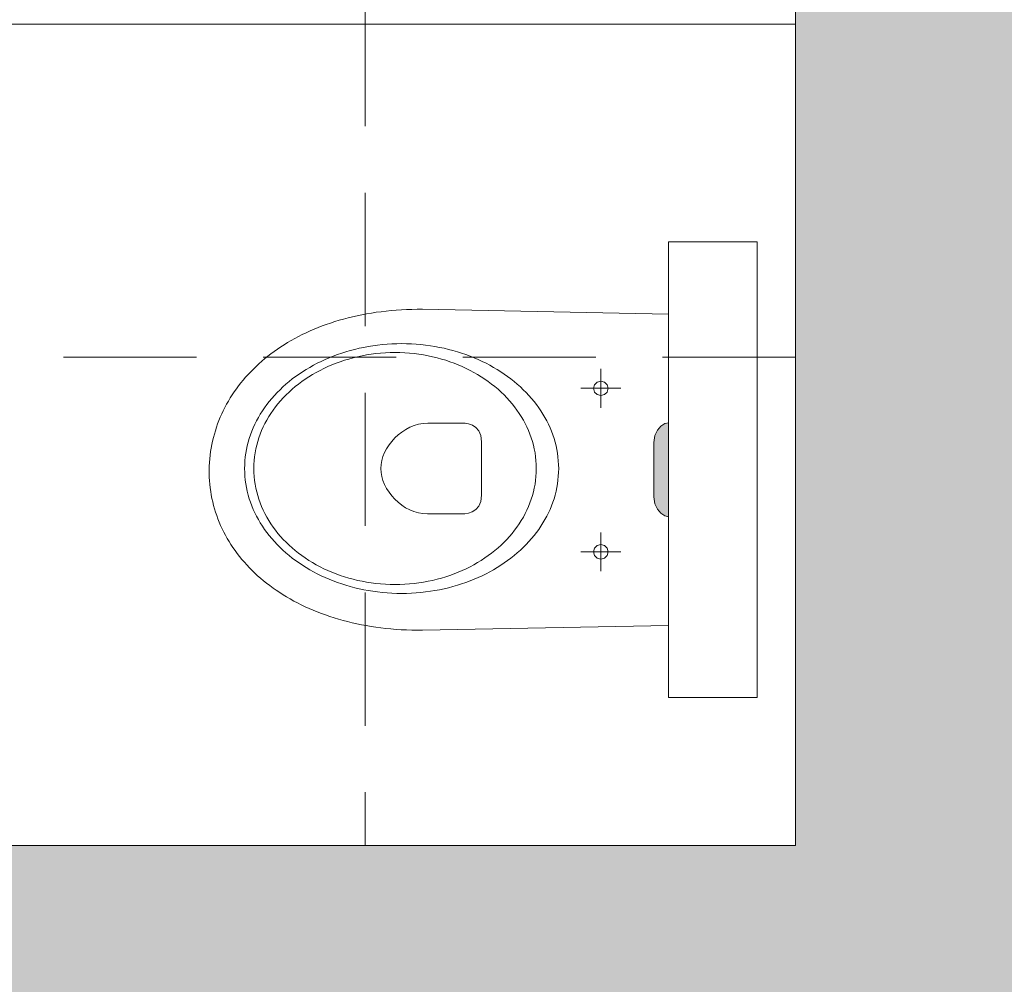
# Model space of a CAD drawing. Header units: millimetres. Extents: x -23540 to 53212, y -37964 to 41185.
# Tile 17 of 203: x -15002 to -14891, y -31805 to -31696. Entities that reach past the tile are written whole.
import ezdxf

# ---------------------------------------------------------------- set-up
doc = ezdxf.new("R2010")
doc.units = ezdxf.units.MM
doc.linetypes.add('DASHEDX2', pattern=[1.5, 1, -0.5])
doc.layers.get('0').update_dxf_attribs({"lineweight": 18})
doc.layers.add('PG_PRZERYWANE_ŚREDNIE', color=1, linetype='DASHEDX2', lineweight=18)
doc.layers.add('PG_ŚCIANY_DZIAŁOWE', color=3, linetype='Continuous', lineweight=18)

msp = doc.modelspace()

# ---------------------------------------------------------------- hatches: boundary and pattern name
at = {"lineweight": 18, "true_color": 0x636466, "transparency": 33554559}
h = msp.add_hatch(color=251, dxfattribs=at)
h.dxf.hatch_style = 1
h.paths.add_polyline_path([(-14930.76, -31749.92), (-14930.66, -31750.69), (-14930.37, -31751.31), (-14929.98, -31751.77), (-14929.54, -31752.06), (-14929.12, -31752.16), (-14929.12, -31741.57), (-14929.54, -31741.67), (-14929.98, -31741.95), (-14930.37, -31742.41), (-14930.66, -31743.03), (-14930.76, -31743.81)])
at = {"layer": 'PG_ŚCIANY_DZIAŁOWE', "true_color": 0x636466, "transparency": 33554610}
h = msp.add_hatch(color=251, dxfattribs=at)
h.dxf.hatch_style = 1
h.paths.add_polyline_path([(-14660.86, -31379.19), (-14697.79, -31379.19), (-14697.79, -31847.69), (-14871.79, -31847.69), (-14871.79, -31463.69), (-14871.79, -31355.69), (-14994.29, -31355.69), (-14994.29, -31374.19), (-14914.79, -31374.19), (-14914.79, -31584.69), (-15162.29, -31584.69), (-15162.29, -31374.19), (-15095.29, -31374.19), (-15095.29, -31355.69), (-15188.79, -31355.69), (-15188.79, -31374.19), (-15176.79, -31374.19), (-15176.79, -31603.19), (-14914.79, -31603.19), (-14914.79, -31789.19), (-15289.79, -31789.19), (-15289.79, -31374.19), (-15289.79, -31355.69), (-15339.79, -31355.69), (-15339.79, -31371.69), (-15308.29, -31371.69), (-15308.29, -31810.19), (-15108.79, -31810.19), (-15108.79, -31817.19), (-15099.79, -31817.19), (-15099.79, -31810.19), (-14910.79, -31810.19), (-14910.79, -31975.69), (-14924.29, -31975.69), (-14924.29, -32047.69), (-14849.24, -32047.69), (-14849.24, -31893.65), (-14660.86, -31893.65)])
h.paths.add_polyline_path([(-14697.79, -31239.19), (-14660.86, -31239.19), (-14660.86, -31204.69), (-14697.79, -31234.69)])

# ---------------------------------------------------------------- linework, layer by layer
at = {"color": 251, "lineweight": 20, "true_color": 0x636466}
for p, q in [((-14914.79, -31603.19), (-14914.79, -31789.19)), ((-14914.79, -31696.69), (-15043.79, -31696.69))]:
    msp.add_line(p, q, dxfattribs=at)
at = {"color": 251, "lineweight": 18, "true_color": 0x636466}
for p, q in [((-14929.12, -31721.2), (-14929.12, -31772.52)), ((-14929.12, -31721.2), (-14919.12, -31721.2)), ((-14919.12, -31721.2), (-14919.12, -31772.52)), ((-14929.12, -31772.52), (-14919.12, -31772.52))]:
    msp.add_line(p, q, dxfattribs=at)
at = {"color": 251, "lineweight": 13, "true_color": 0x636466}
for p, q in [((-14960.93, -31729), (-14961.49, -31729.07)), ((-14960.36, -31728.94), (-14960.93, -31729)), ((-14959.79, -31728.89), (-14960.36, -31728.94)), ((-14959.21, -31728.86), (-14959.79, -31728.89)), ((-14958.63, -31728.83), (-14959.21, -31728.86)), ((-14958.03, -31728.81), (-14958.63, -31728.83)), ((-14957.44, -31728.79), (-14958.03, -31728.81)), ((-14956.83, -31728.79), (-14957.44, -31728.79)), ((-14929.12, -31729.34), (-14956.83, -31728.79)), ((-14966.22, -31730.04), (-14966.72, -31730.19)), ((-14965.73, -31729.9), (-14966.22, -31730.04)), ((-14965.22, -31729.77), (-14965.73, -31729.9)), ((-14964.71, -31729.64), (-14965.22, -31729.77)), ((-14964.19, -31729.52), (-14964.71, -31729.64)), ((-14963.66, -31729.42), (-14964.19, -31729.52)), ((-14963.13, -31729.32), (-14963.66, -31729.42)), ((-14962.59, -31729.22), (-14963.13, -31729.32)), ((-14962.04, -31729.14), (-14962.59, -31729.22)), ((-14961.49, -31729.07), (-14962.04, -31729.14)), ((-14969.51, -31731.24), (-14969.95, -31731.44)), ((-14969.06, -31731.05), (-14969.51, -31731.24)), ((-14968.61, -31730.86), (-14969.06, -31731.05)), ((-14968.15, -31730.68), (-14968.61, -31730.86)), ((-14967.68, -31730.51), (-14968.15, -31730.68)), ((-14967.2, -31730.35), (-14967.68, -31730.51)), ((-14966.72, -31730.19), (-14967.2, -31730.35)), ((-14971.63, -31732.31), (-14972.03, -31732.55)), ((-14971.22, -31732.09), (-14971.63, -31732.31)), ((-14970.8, -31731.86), (-14971.22, -31732.09)), ((-14970.38, -31731.65), (-14970.8, -31731.86)), ((-14969.95, -31731.44), (-14970.38, -31731.65)), ((-14973.18, -31733.29), (-14973.55, -31733.55)), ((-14972.81, -31733.04), (-14973.18, -31733.29)), ((-14972.42, -31732.79), (-14972.81, -31733.04)), ((-14972.03, -31732.55), (-14972.42, -31732.79)), ((-14965.46, -31733.59), (-14964.97, -31733.44)), ((-14964.97, -31733.44), (-14964.47, -31733.31)), ((-14964.47, -31733.31), (-14963.97, -31733.19)), ((-14963.97, -31733.19), (-14963.46, -31733.09)), ((-14963.46, -31733.09), (-14962.94, -31732.99)), ((-14962.94, -31732.99), (-14962.42, -31732.91)), ((-14962.42, -31732.91), (-14961.89, -31732.84)), ((-14961.89, -31732.84), (-14961.36, -31732.78)), ((-14961.36, -31732.78), (-14960.82, -31732.73)), ((-14960.82, -31732.73), (-14960.28, -31732.7)), ((-14960.28, -31732.7), (-14959.74, -31732.68)), ((-14959.74, -31732.68), (-14959.19, -31732.67)), ((-14959.19, -31732.67), (-14959.19, -31732.67)), ((-14959.19, -31732.67), (-14958.64, -31732.68)), ((-14958.64, -31732.68), (-14958.09, -31732.7)), ((-14958.09, -31732.7), (-14957.55, -31732.73)), ((-14957.55, -31732.73), (-14957.01, -31732.78)), ((-14957.01, -31732.78), (-14956.48, -31732.84)), ((-14956.48, -31732.84), (-14955.95, -31732.91)), ((-14955.95, -31732.91), (-14955.43, -31732.99)), ((-14955.43, -31732.99), (-14954.92, -31733.09)), ((-14954.92, -31733.09), (-14954.41, -31733.19)), ((-14954.41, -31733.19), (-14953.9, -31733.31)), ((-14953.9, -31733.31), (-14953.41, -31733.44)), ((-14953.41, -31733.44), (-14952.91, -31733.59)), ((-14974.61, -31734.36), (-14974.94, -31734.65)), ((-14974.26, -31734.09), (-14974.61, -31734.36)), ((-14973.91, -31733.81), (-14974.26, -31734.09)), ((-14973.55, -31733.55), (-14973.91, -31733.81)), ((-14968.25, -31734.67), (-14967.81, -31734.46)), ((-14967.81, -31734.46), (-14967.35, -31734.26)), ((-14967.35, -31734.26), (-14966.89, -31734.08)), ((-14966.89, -31734.08), (-14966.42, -31733.9)), ((-14966.42, -31733.9), (-14965.94, -31733.74)), ((-14966.11, -31734.7), (-14965.63, -31734.54)), ((-14965.94, -31733.74), (-14965.46, -31733.59)), ((-14965.63, -31734.54), (-14965.14, -31734.4)), ((-14965.14, -31734.4), (-14964.65, -31734.26)), ((-14964.65, -31734.26), (-14964.15, -31734.14)), ((-14964.15, -31734.14), (-14963.64, -31734.04)), ((-14963.64, -31734.04), (-14963.13, -31733.94)), ((-14963.13, -31733.94), (-14962.61, -31733.86)), ((-14962.61, -31733.86), (-14962.08, -31733.79)), ((-14962.08, -31733.79), (-14961.55, -31733.74)), ((-14961.55, -31733.74), (-14961.01, -31733.71)), ((-14961.01, -31733.71), (-14960.47, -31733.68)), ((-14960.47, -31733.68), (-14959.92, -31733.67)), ((-14959.92, -31733.67), (-14959.92, -31733.67)), ((-14959.92, -31733.67), (-14959.38, -31733.68)), ((-14959.38, -31733.68), (-14958.84, -31733.71)), ((-14958.84, -31733.71), (-14958.3, -31733.74)), ((-14958.3, -31733.74), (-14957.77, -31733.79)), ((-14957.77, -31733.79), (-14957.24, -31733.86)), ((-14957.24, -31733.86), (-14956.72, -31733.94)), ((-14956.72, -31733.94), (-14956.21, -31734.04)), ((-14956.21, -31734.04), (-14955.7, -31734.14)), ((-14955.7, -31734.14), (-14955.2, -31734.26)), ((-14955.2, -31734.26), (-14954.71, -31734.4)), ((-14954.71, -31734.4), (-14954.22, -31734.54)), ((-14954.22, -31734.54), (-14953.74, -31734.7)), ((-14952.91, -31733.59), (-14952.43, -31733.74)), ((-14952.43, -31733.74), (-14951.95, -31733.9)), ((-14951.95, -31733.9), (-14951.48, -31734.08)), ((-14951.48, -31734.08), (-14951.02, -31734.26)), ((-14951.02, -31734.26), (-14950.57, -31734.46)), ((-14950.57, -31734.46), (-14950.12, -31734.67)), ((-14975.89, -31735.53), (-14976.19, -31735.83)), ((-14975.58, -31735.23), (-14975.89, -31735.53)), ((-14975.27, -31734.93), (-14975.58, -31735.23)), ((-14974.94, -31734.65), (-14975.27, -31734.93)), ((-14970.36, -31735.84), (-14969.95, -31735.59)), ((-14969.95, -31735.59), (-14969.54, -31735.34)), ((-14969.54, -31735.34), (-14969.12, -31735.11)), ((-14969.12, -31735.11), (-14968.69, -31734.88)), ((-14968.81, -31735.91), (-14968.38, -31735.68)), ((-14968.69, -31734.88), (-14968.25, -31734.67)), ((-14968.38, -31735.68), (-14967.95, -31735.46)), ((-14967.95, -31735.46), (-14967.5, -31735.26)), ((-14967.5, -31735.26), (-14967.05, -31735.06)), ((-14967.05, -31735.06), (-14966.58, -31734.88)), ((-14966.58, -31734.88), (-14966.11, -31734.7)), ((-14953.74, -31734.7), (-14953.27, -31734.88)), ((-14953.27, -31734.88), (-14952.8, -31735.06)), ((-14952.8, -31735.06), (-14952.35, -31735.26)), ((-14952.35, -31735.26), (-14951.9, -31735.46)), ((-14951.9, -31735.46), (-14951.46, -31735.68)), ((-14951.46, -31735.68), (-14951.04, -31735.91)), ((-14950.12, -31734.67), (-14949.68, -31734.88)), ((-14949.68, -31734.88), (-14949.25, -31735.11)), ((-14949.25, -31735.11), (-14948.83, -31735.34)), ((-14948.83, -31735.34), (-14948.42, -31735.59)), ((-14948.42, -31735.59), (-14948.02, -31735.84)), ((-14936.74, -31739.89), (-14936.74, -31735.52)), ((-14977.04, -31736.77), (-14977.31, -31737.1)), ((-14976.77, -31736.46), (-14977.04, -31736.77)), ((-14976.49, -31736.14), (-14976.77, -31736.46)), ((-14976.19, -31735.83), (-14976.49, -31736.14)), ((-14971.87, -31736.94), (-14971.51, -31736.65)), ((-14971.51, -31736.65), (-14971.13, -31736.37)), ((-14971.13, -31736.37), (-14970.75, -31736.1)), ((-14970.75, -31736.1), (-14970.36, -31735.84)), ((-14970.43, -31736.93), (-14970.04, -31736.66)), ((-14970.04, -31736.66), (-14969.64, -31736.4)), ((-14969.64, -31736.4), (-14969.23, -31736.15)), ((-14969.23, -31736.15), (-14968.81, -31735.91)), ((-14951.04, -31735.91), (-14950.62, -31736.15)), ((-14950.62, -31736.15), (-14950.21, -31736.4)), ((-14950.21, -31736.4), (-14949.81, -31736.66)), ((-14949.81, -31736.66), (-14949.42, -31736.93)), ((-14948.02, -31735.84), (-14947.62, -31736.1)), ((-14947.62, -31736.1), (-14947.24, -31736.37)), ((-14947.24, -31736.37), (-14946.87, -31736.65)), ((-14946.87, -31736.65), (-14946.5, -31736.94)), ((-14977.81, -31737.76), (-14978.05, -31738.1)), ((-14977.56, -31737.43), (-14977.81, -31737.76)), ((-14977.31, -31737.1), (-14977.56, -31737.43)), ((-14973.21, -31738.18), (-14972.89, -31737.86)), ((-14972.89, -31737.86), (-14972.56, -31737.54)), ((-14972.56, -31737.54), (-14972.22, -31737.24)), ((-14972.22, -31737.24), (-14971.87, -31736.94)), ((-14971.87, -31738.12), (-14971.52, -31737.81)), ((-14971.52, -31737.81), (-14971.17, -31737.51)), ((-14971.17, -31737.51), (-14970.8, -31737.22)), ((-14970.8, -31737.22), (-14970.43, -31736.93)), ((-14949.42, -31736.93), (-14949.05, -31737.22)), ((-14949.05, -31737.22), (-14948.68, -31737.51)), ((-14948.68, -31737.51), (-14948.32, -31737.81)), ((-14948.32, -31737.81), (-14947.98, -31738.12)), ((-14946.5, -31736.94), (-14946.15, -31737.24)), ((-14946.15, -31737.24), (-14945.81, -31737.54)), ((-14945.81, -31737.54), (-14945.48, -31737.86)), ((-14945.48, -31737.86), (-14945.16, -31738.18)), ((-14938.99, -31737.7), (-14934.49, -31737.7)), ((-14937.45, -31737.29), (-14937.56, -31737.7)), ((-14937.56, -31737.7), (-14937.45, -31738.12)), ((-14937.15, -31737), (-14937.45, -31737.29)), ((-14936.74, -31736.89), (-14937.15, -31737)), ((-14936.33, -31737), (-14936.74, -31736.89)), ((-14936.03, -31737.29), (-14936.33, -31737)), ((-14935.92, -31737.7), (-14936.03, -31737.29)), ((-14936.03, -31738.12), (-14935.92, -31737.7)), ((-14978.5, -31738.79), (-14978.71, -31739.14)), ((-14978.28, -31738.44), (-14978.5, -31738.79)), ((-14978.05, -31738.1), (-14978.28, -31738.44)), ((-14974.1, -31739.18), (-14973.82, -31738.84)), ((-14973.82, -31738.84), (-14973.52, -31738.5)), ((-14973.52, -31738.5), (-14973.21, -31738.18)), ((-14972.82, -31739.1), (-14972.52, -31738.76)), ((-14972.52, -31738.76), (-14972.2, -31738.44)), ((-14972.2, -31738.44), (-14971.87, -31738.12)), ((-14947.98, -31738.12), (-14947.65, -31738.44)), ((-14947.65, -31738.44), (-14947.33, -31738.76)), ((-14947.33, -31738.76), (-14947.03, -31739.1)), ((-14945.16, -31738.18), (-14944.85, -31738.5)), ((-14944.85, -31738.5), (-14944.56, -31738.84)), ((-14944.56, -31738.84), (-14944.27, -31739.18)), ((-14937.45, -31738.12), (-14937.15, -31738.41)), ((-14937.15, -31738.41), (-14936.74, -31738.52)), ((-14936.74, -31738.52), (-14936.33, -31738.41)), ((-14936.33, -31738.41), (-14936.03, -31738.12)), ((-14979.1, -31739.85), (-14979.28, -31740.22)), ((-14978.91, -31739.49), (-14979.1, -31739.85)), ((-14978.71, -31739.14), (-14978.91, -31739.49)), ((-14974.88, -31740.24), (-14974.63, -31739.88)), ((-14974.63, -31739.88), (-14974.37, -31739.53)), ((-14974.37, -31739.53), (-14974.1, -31739.18)), ((-14973.66, -31740.15), (-14973.4, -31739.79)), ((-14973.4, -31739.79), (-14973.12, -31739.44)), ((-14973.12, -31739.44), (-14972.82, -31739.1)), ((-14947.03, -31739.1), (-14946.73, -31739.44)), ((-14946.73, -31739.44), (-14946.45, -31739.79)), ((-14946.45, -31739.79), (-14946.19, -31740.15)), ((-14944.27, -31739.18), (-14944, -31739.53)), ((-14944, -31739.53), (-14943.74, -31739.88)), ((-14943.74, -31739.88), (-14943.5, -31740.24)), ((-14979.62, -31740.95), (-14979.77, -31741.33)), ((-14979.46, -31740.58), (-14979.62, -31740.95)), ((-14979.28, -31740.22), (-14979.46, -31740.58)), ((-14975.54, -31741.36), (-14975.33, -31740.98)), ((-14975.33, -31740.98), (-14975.11, -31740.61)), ((-14975.11, -31740.61), (-14974.88, -31740.24)), ((-14974.38, -31741.27), (-14974.15, -31740.89)), ((-14974.15, -31740.89), (-14973.91, -31740.52)), ((-14973.91, -31740.52), (-14973.66, -31740.15)), ((-14946.19, -31740.15), (-14945.93, -31740.52)), ((-14945.93, -31740.52), (-14945.7, -31740.89)), ((-14945.7, -31740.89), (-14945.47, -31741.27)), ((-14943.5, -31740.24), (-14943.26, -31740.61)), ((-14943.26, -31740.61), (-14943.04, -31740.98)), ((-14943.04, -31740.98), (-14942.84, -31741.36)), ((-14980.05, -31742.08), (-14980.17, -31742.47)), ((-14979.92, -31741.7), (-14980.05, -31742.08)), ((-14979.77, -31741.33), (-14979.92, -31741.7)), ((-14976.07, -31742.53), (-14975.91, -31742.14)), ((-14975.91, -31742.14), (-14975.73, -31741.75)), ((-14975.73, -31741.75), (-14975.54, -31741.36)), ((-14974.96, -31742.45), (-14974.78, -31742.05)), ((-14974.78, -31742.05), (-14974.59, -31741.66)), ((-14974.59, -31741.66), (-14974.38, -31741.27)), ((-14959.16, -31742.62), (-14958.72, -31742.33)), ((-14958.72, -31742.33), (-14958.26, -31742.09)), ((-14958.26, -31742.09), (-14957.78, -31741.89)), ((-14957.78, -31741.89), (-14957.28, -31741.75)), ((-14957.28, -31741.75), (-14956.76, -31741.66)), ((-14956.76, -31741.66), (-14956.24, -31741.63)), ((-14956.24, -31741.63), (-14952.4, -31741.63)), ((-14952.4, -31741.63), (-14952.04, -31741.64)), ((-14952.04, -31741.64), (-14951.64, -31741.71)), ((-14951.64, -31741.71), (-14951.22, -31741.86)), ((-14951.22, -31741.86), (-14950.83, -31742.12)), ((-14950.83, -31742.12), (-14950.5, -31742.5)), ((-14945.47, -31741.27), (-14945.26, -31741.66)), ((-14945.26, -31741.66), (-14945.07, -31742.05)), ((-14945.07, -31742.05), (-14944.89, -31742.45)), ((-14942.84, -31741.36), (-14942.64, -31741.75)), ((-14942.64, -31741.75), (-14942.46, -31742.14)), ((-14942.46, -31742.14), (-14942.3, -31742.53)), ((-14930.37, -31742.41), (-14929.98, -31741.95)), ((-14929.98, -31741.95), (-14929.54, -31741.67)), ((-14929.54, -31741.67), (-14929.12, -31741.57)), ((-14980.39, -31743.24), (-14980.49, -31743.64)), ((-14980.29, -31742.85), (-14980.39, -31743.24)), ((-14980.17, -31742.47), (-14980.29, -31742.85)), ((-14976.48, -31743.75), (-14976.36, -31743.34)), ((-14976.36, -31743.34), (-14976.22, -31742.94)), ((-14976.22, -31742.94), (-14976.07, -31742.53)), ((-14975.4, -31743.69), (-14975.27, -31743.27)), ((-14975.27, -31743.27), (-14975.12, -31742.86)), ((-14975.12, -31742.86), (-14974.96, -31742.45)), ((-14960.3, -31743.67), (-14959.95, -31743.29)), ((-14959.95, -31743.29), (-14959.57, -31742.94)), ((-14959.57, -31742.94), (-14959.16, -31742.62)), ((-14950.5, -31742.5), (-14950.28, -31743.03)), ((-14950.28, -31743.03), (-14950.2, -31743.74)), ((-14944.89, -31742.45), (-14944.73, -31742.86)), ((-14944.73, -31742.86), (-14944.58, -31743.27)), ((-14944.58, -31743.27), (-14944.45, -31743.69)), ((-14942.3, -31742.53), (-14942.15, -31742.94)), ((-14942.15, -31742.94), (-14942.01, -31743.34)), ((-14942.01, -31743.34), (-14941.89, -31743.75)), ((-14930.76, -31743.81), (-14930.66, -31743.03)), ((-14930.66, -31743.03), (-14930.37, -31742.41)), ((-14980.64, -31744.43), (-14980.71, -31744.83)), ((-14980.57, -31744.03), (-14980.64, -31744.43)), ((-14980.49, -31743.64), (-14980.57, -31744.03)), ((-14976.67, -31744.58), (-14976.58, -31744.17)), ((-14976.58, -31744.17), (-14976.48, -31743.75)), ((-14975.69, -31744.97), (-14975.61, -31744.53)), ((-14975.61, -31744.53), (-14975.52, -31744.11)), ((-14975.52, -31744.11), (-14975.4, -31743.69)), ((-14961.11, -31744.93), (-14960.88, -31744.5)), ((-14960.88, -31744.5), (-14960.61, -31744.07)), ((-14960.61, -31744.07), (-14960.3, -31743.67)), ((-14950.2, -31743.74), (-14950.2, -31743.73)), ((-14950.2, -31743.74), (-14950.2, -31746.97)), ((-14944.45, -31743.69), (-14944.33, -31744.11)), ((-14944.33, -31744.11), (-14944.24, -31744.53)), ((-14944.24, -31744.53), (-14944.15, -31744.97)), ((-14941.89, -31743.75), (-14941.79, -31744.17)), ((-14941.79, -31744.17), (-14941.7, -31744.58)), ((-14930.76, -31743.81), (-14930.76, -31749.92)), ((-14980.8, -31745.64), (-14980.83, -31746.05)), ((-14980.76, -31745.23), (-14980.8, -31745.64)), ((-14980.71, -31744.83), (-14980.76, -31745.23)), ((-14976.85, -31745.86), (-14976.81, -31745.43)), ((-14976.81, -31745.43), (-14976.75, -31745.01)), ((-14976.75, -31745.01), (-14976.67, -31744.58)), ((-14975.8, -31745.84), (-14975.76, -31745.4)), ((-14975.76, -31745.4), (-14975.69, -31744.97)), ((-14961.42, -31745.83), (-14961.29, -31745.38)), ((-14961.29, -31745.38), (-14961.11, -31744.93)), ((-14944.15, -31744.97), (-14944.09, -31745.4)), ((-14944.09, -31745.4), (-14944.05, -31745.84)), ((-14941.7, -31744.58), (-14941.63, -31745.01)), ((-14941.63, -31745.01), (-14941.57, -31745.43)), ((-14941.57, -31745.43), (-14941.53, -31745.86)), ((-14980.86, -31746.46), (-14980.87, -31746.87)), ((-14980.83, -31746.05), (-14980.86, -31746.46)), ((-14976.88, -31746.73), (-14976.87, -31746.3)), ((-14976.87, -31747.17), (-14976.88, -31746.73)), ((-14976.88, -31746.73), (-14976.88, -31746.73)), ((-14976.87, -31746.3), (-14976.85, -31745.86)), ((-14975.84, -31746.73), (-14975.83, -31746.29)), ((-14975.83, -31747.18), (-14975.84, -31746.73)), ((-14975.84, -31746.73), (-14975.84, -31746.73)), ((-14975.83, -31746.29), (-14975.8, -31745.84)), ((-14961.54, -31746.74), (-14961.51, -31746.29)), ((-14961.51, -31747.19), (-14961.54, -31746.74)), ((-14961.51, -31746.29), (-14961.42, -31745.83)), ((-14944.05, -31745.84), (-14944.02, -31746.29)), ((-14944.02, -31746.29), (-14944.01, -31746.73)), ((-14944.01, -31746.73), (-14944.02, -31747.18)), ((-14944.01, -31746.73), (-14944.01, -31746.73)), ((-14941.53, -31745.86), (-14941.5, -31746.3)), ((-14941.5, -31746.3), (-14941.49, -31746.73)), ((-14941.49, -31746.73), (-14941.5, -31747.17)), ((-14980.87, -31746.87), (-14980.87, -31747.28)), ((-14980.87, -31747.28), (-14980.86, -31747.69)), ((-14980.86, -31747.69), (-14980.83, -31748.1)), ((-14976.85, -31747.6), (-14976.87, -31747.17)), ((-14976.81, -31748.03), (-14976.85, -31747.6)), ((-14975.8, -31747.63), (-14975.83, -31747.18)), ((-14975.76, -31748.07), (-14975.8, -31747.63)), ((-14961.43, -31747.64), (-14961.51, -31747.19)), ((-14961.29, -31748.09), (-14961.43, -31747.64)), ((-14950.2, -31746.97), (-14950.2, -31749.72)), ((-14944.05, -31747.63), (-14944.09, -31748.07)), ((-14944.02, -31747.18), (-14944.05, -31747.63)), ((-14941.53, -31747.6), (-14941.57, -31748.03)), ((-14941.5, -31747.17), (-14941.53, -31747.6)), ((-14980.83, -31748.1), (-14980.8, -31748.5)), ((-14980.8, -31748.5), (-14980.76, -31748.91)), ((-14980.76, -31748.91), (-14980.7, -31749.31)), ((-14976.75, -31748.46), (-14976.81, -31748.03)), ((-14976.67, -31748.88), (-14976.75, -31748.46)), ((-14976.58, -31749.3), (-14976.67, -31748.88)), ((-14975.69, -31748.5), (-14975.76, -31748.07)), ((-14975.61, -31748.93), (-14975.69, -31748.5)), ((-14975.52, -31749.36), (-14975.61, -31748.93)), ((-14961.11, -31748.54), (-14961.29, -31748.09)), ((-14960.88, -31748.97), (-14961.11, -31748.54)), ((-14960.61, -31749.4), (-14960.88, -31748.97)), ((-14944.24, -31748.93), (-14944.33, -31749.36)), ((-14944.15, -31748.5), (-14944.24, -31748.93)), ((-14944.09, -31748.07), (-14944.15, -31748.5)), ((-14941.7, -31748.88), (-14941.79, -31749.3)), ((-14941.63, -31748.46), (-14941.7, -31748.88)), ((-14941.57, -31748.03), (-14941.63, -31748.46)), ((-14980.7, -31749.31), (-14980.64, -31749.7)), ((-14980.64, -31749.7), (-14980.56, -31750.1)), ((-14980.56, -31750.1), (-14980.47, -31750.49)), ((-14976.48, -31749.72), (-14976.58, -31749.3)), ((-14976.36, -31750.13), (-14976.48, -31749.72)), ((-14975.4, -31749.78), (-14975.52, -31749.36)), ((-14975.27, -31750.2), (-14975.4, -31749.78)), ((-14960.3, -31749.8), (-14960.61, -31749.4)), ((-14959.96, -31750.18), (-14960.3, -31749.8)), ((-14950.2, -31749.72), (-14950.28, -31750.43)), ((-14944.45, -31749.78), (-14944.58, -31750.2)), ((-14944.33, -31749.36), (-14944.45, -31749.78)), ((-14941.89, -31749.72), (-14942.01, -31750.13)), ((-14941.79, -31749.3), (-14941.89, -31749.72)), ((-14930.76, -31749.92), (-14930.66, -31750.69)), ((-14980.47, -31750.49), (-14980.38, -31750.88)), ((-14980.38, -31750.88), (-14980.27, -31751.27)), ((-14976.22, -31750.53), (-14976.36, -31750.13)), ((-14976.07, -31750.93), (-14976.22, -31750.53)), ((-14975.91, -31751.33), (-14976.07, -31750.93)), ((-14975.12, -31750.61), (-14975.27, -31750.2)), ((-14974.96, -31751.02), (-14975.12, -31750.61)), ((-14974.78, -31751.42), (-14974.96, -31751.02)), ((-14959.58, -31750.53), (-14959.96, -31750.18)), ((-14959.17, -31750.85), (-14959.58, -31750.53)), ((-14958.74, -31751.14), (-14959.17, -31750.85)), ((-14958.28, -31751.38), (-14958.74, -31751.14)), ((-14950.5, -31750.96), (-14950.83, -31751.34)), ((-14950.28, -31750.43), (-14950.5, -31750.96)), ((-14944.89, -31751.02), (-14945.07, -31751.42)), ((-14944.73, -31750.61), (-14944.89, -31751.02)), ((-14944.58, -31750.2), (-14944.73, -31750.61)), ((-14942.3, -31750.93), (-14942.46, -31751.33)), ((-14942.15, -31750.53), (-14942.3, -31750.93)), ((-14942.01, -31750.13), (-14942.15, -31750.53)), ((-14930.66, -31750.69), (-14930.37, -31751.31)), ((-14980.27, -31751.27), (-14980.15, -31751.65)), ((-14980.15, -31751.65), (-14980.02, -31752.03)), ((-14980.02, -31752.03), (-14979.89, -31752.41)), ((-14975.73, -31751.72), (-14975.91, -31751.33)), ((-14975.54, -31752.1), (-14975.73, -31751.72)), ((-14975.33, -31752.48), (-14975.54, -31752.1)), ((-14974.59, -31751.81), (-14974.78, -31751.42)), ((-14974.38, -31752.2), (-14974.59, -31751.81)), ((-14974.15, -31752.58), (-14974.38, -31752.2)), ((-14957.8, -31751.58), (-14958.28, -31751.38)), ((-14957.3, -31751.72), (-14957.8, -31751.58)), ((-14956.79, -31751.81), (-14957.3, -31751.72)), ((-14956.27, -31751.85), (-14956.79, -31751.81)), ((-14952.42, -31751.83), (-14956.27, -31751.85)), ((-14952.06, -31751.82), (-14952.42, -31751.83)), ((-14951.65, -31751.75), (-14952.06, -31751.82)), ((-14951.23, -31751.6), (-14951.65, -31751.75)), ((-14950.83, -31751.34), (-14951.23, -31751.6)), ((-14945.47, -31752.2), (-14945.7, -31752.58)), ((-14945.26, -31751.81), (-14945.47, -31752.2)), ((-14945.07, -31751.42), (-14945.26, -31751.81)), ((-14942.84, -31752.1), (-14943.04, -31752.48)), ((-14942.64, -31751.72), (-14942.84, -31752.1)), ((-14942.46, -31751.33), (-14942.64, -31751.72)), ((-14930.37, -31751.31), (-14929.98, -31751.77)), ((-14929.98, -31751.77), (-14929.54, -31752.06)), ((-14929.54, -31752.06), (-14929.12, -31752.16)), ((-14979.89, -31752.41), (-14979.74, -31752.78)), ((-14979.74, -31752.78), (-14979.58, -31753.15)), ((-14979.58, -31753.15), (-14979.41, -31753.52)), ((-14975.11, -31752.86), (-14975.33, -31752.48)), ((-14974.88, -31753.22), (-14975.11, -31752.86)), ((-14974.63, -31753.59), (-14974.88, -31753.22)), ((-14973.91, -31752.95), (-14974.15, -31752.58)), ((-14973.66, -31753.32), (-14973.91, -31752.95)), ((-14973.4, -31753.68), (-14973.66, -31753.32)), ((-14946.19, -31753.32), (-14946.45, -31753.68)), ((-14945.93, -31752.95), (-14946.19, -31753.32)), ((-14945.7, -31752.58), (-14945.93, -31752.95)), ((-14943.5, -31753.22), (-14943.74, -31753.59)), ((-14943.26, -31752.86), (-14943.5, -31753.22)), ((-14943.04, -31752.48), (-14943.26, -31752.86)), ((-14979.41, -31753.52), (-14979.23, -31753.88)), ((-14979.23, -31753.88), (-14979.04, -31754.24)), ((-14979.04, -31754.24), (-14978.84, -31754.6)), ((-14974.37, -31753.94), (-14974.63, -31753.59)), ((-14974.1, -31754.29), (-14974.37, -31753.94)), ((-14973.82, -31754.63), (-14974.1, -31754.29)), ((-14973.12, -31754.03), (-14973.4, -31753.68)), ((-14972.82, -31754.37), (-14973.12, -31754.03)), ((-14972.52, -31754.71), (-14972.82, -31754.37)), ((-14947.03, -31754.37), (-14947.33, -31754.71)), ((-14946.73, -31754.03), (-14947.03, -31754.37)), ((-14946.45, -31753.68), (-14946.73, -31754.03)), ((-14944.27, -31754.29), (-14944.56, -31754.63)), ((-14944, -31753.94), (-14944.27, -31754.29)), ((-14943.74, -31753.59), (-14944, -31753.94)), ((-14936.74, -31758.3), (-14936.74, -31753.93)), ((-14978.84, -31754.6), (-14978.64, -31754.95)), ((-14978.64, -31754.95), (-14978.42, -31755.29)), ((-14978.42, -31755.29), (-14978.19, -31755.64)), ((-14978.19, -31755.64), (-14977.95, -31755.97)), ((-14973.52, -31754.96), (-14973.82, -31754.63)), ((-14973.21, -31755.29), (-14973.52, -31754.96)), ((-14972.89, -31755.61), (-14973.21, -31755.29)), ((-14972.56, -31755.92), (-14972.89, -31755.61)), ((-14972.2, -31755.03), (-14972.52, -31754.71)), ((-14971.87, -31755.35), (-14972.2, -31755.03)), ((-14971.52, -31755.66), (-14971.87, -31755.35)), ((-14947.98, -31755.35), (-14948.32, -31755.66)), ((-14947.65, -31755.03), (-14947.98, -31755.35)), ((-14947.33, -31754.71), (-14947.65, -31755.03)), ((-14945.48, -31755.61), (-14945.81, -31755.92)), ((-14945.16, -31755.29), (-14945.48, -31755.61)), ((-14944.85, -31754.96), (-14945.16, -31755.29)), ((-14944.56, -31754.63), (-14944.85, -31754.96)), ((-14937.15, -31755.41), (-14937.45, -31755.7)), ((-14936.74, -31755.3), (-14937.15, -31755.41)), ((-14936.33, -31755.41), (-14936.74, -31755.3)), ((-14936.03, -31755.7), (-14936.33, -31755.41)), ((-14977.95, -31755.97), (-14977.71, -31756.31)), ((-14977.71, -31756.31), (-14977.45, -31756.64)), ((-14977.45, -31756.64), (-14977.19, -31756.96)), ((-14972.22, -31756.23), (-14972.56, -31755.92)), ((-14971.87, -31756.53), (-14972.22, -31756.23)), ((-14971.51, -31756.81), (-14971.87, -31756.53)), ((-14971.17, -31755.96), (-14971.52, -31755.66)), ((-14970.8, -31756.25), (-14971.17, -31755.96)), ((-14970.43, -31756.53), (-14970.8, -31756.25)), ((-14970.04, -31756.8), (-14970.43, -31756.53)), ((-14949.42, -31756.53), (-14949.81, -31756.8)), ((-14949.05, -31756.25), (-14949.42, -31756.53)), ((-14948.68, -31755.96), (-14949.05, -31756.25)), ((-14948.32, -31755.66), (-14948.68, -31755.96)), ((-14946.5, -31756.53), (-14946.87, -31756.81)), ((-14946.15, -31756.23), (-14946.5, -31756.53)), ((-14945.81, -31755.92), (-14946.15, -31756.23)), ((-14938.99, -31756.12), (-14934.49, -31756.12)), ((-14937.45, -31755.7), (-14937.56, -31756.12)), ((-14937.56, -31756.12), (-14937.45, -31756.53)), ((-14937.45, -31756.53), (-14937.15, -31756.82)), ((-14936.33, -31756.82), (-14936.03, -31756.53)), ((-14935.92, -31756.12), (-14936.03, -31755.7)), ((-14936.03, -31756.53), (-14935.92, -31756.12)), ((-14977.19, -31756.96), (-14976.91, -31757.28)), ((-14976.91, -31757.28), (-14976.63, -31757.59)), ((-14976.63, -31757.59), (-14976.34, -31757.9)), ((-14971.13, -31757.09), (-14971.51, -31756.81)), ((-14970.75, -31757.37), (-14971.13, -31757.09)), ((-14970.36, -31757.63), (-14970.75, -31757.37)), ((-14969.95, -31757.88), (-14970.36, -31757.63)), ((-14969.64, -31757.07), (-14970.04, -31756.8)), ((-14969.23, -31757.32), (-14969.64, -31757.07)), ((-14968.81, -31757.56), (-14969.23, -31757.32)), ((-14968.38, -31757.79), (-14968.81, -31757.56)), ((-14967.95, -31758.01), (-14968.38, -31757.79)), ((-14951.46, -31757.79), (-14951.9, -31758.01)), ((-14951.04, -31757.56), (-14951.46, -31757.79)), ((-14950.62, -31757.32), (-14951.04, -31757.56)), ((-14950.21, -31757.07), (-14950.62, -31757.32)), ((-14949.81, -31756.8), (-14950.21, -31757.07)), ((-14948.02, -31757.63), (-14948.42, -31757.88)), ((-14947.62, -31757.37), (-14948.02, -31757.63)), ((-14947.24, -31757.09), (-14947.62, -31757.37)), ((-14946.87, -31756.81), (-14947.24, -31757.09)), ((-14937.15, -31756.82), (-14936.74, -31756.93)), ((-14936.74, -31756.93), (-14936.33, -31756.82)), ((-14976.34, -31757.9), (-14976.04, -31758.21)), ((-14976.04, -31758.21), (-14975.73, -31758.51)), ((-14975.73, -31758.51), (-14975.41, -31758.8)), ((-14975.41, -31758.8), (-14975.08, -31759.09)), ((-14969.54, -31758.13), (-14969.95, -31757.88)), ((-14969.12, -31758.36), (-14969.54, -31758.13)), ((-14968.69, -31758.59), (-14969.12, -31758.36)), ((-14968.25, -31758.8), (-14968.69, -31758.59)), ((-14967.81, -31759.01), (-14968.25, -31758.8)), ((-14967.5, -31758.21), (-14967.95, -31758.01)), ((-14967.05, -31758.41), (-14967.5, -31758.21)), ((-14966.58, -31758.59), (-14967.05, -31758.41)), ((-14966.11, -31758.76), (-14966.58, -31758.59)), ((-14965.63, -31758.92), (-14966.11, -31758.76)), ((-14965.14, -31759.07), (-14965.63, -31758.92)), ((-14954.22, -31758.92), (-14954.71, -31759.07)), ((-14953.74, -31758.76), (-14954.22, -31758.92)), ((-14953.27, -31758.59), (-14953.74, -31758.76)), ((-14952.8, -31758.41), (-14953.27, -31758.59)), ((-14952.35, -31758.21), (-14952.8, -31758.41)), ((-14951.9, -31758.01), (-14952.35, -31758.21)), ((-14950.12, -31758.8), (-14950.57, -31759.01)), ((-14949.68, -31758.59), (-14950.12, -31758.8)), ((-14949.25, -31758.36), (-14949.68, -31758.59)), ((-14948.83, -31758.13), (-14949.25, -31758.36)), ((-14948.42, -31757.88), (-14948.83, -31758.13)), ((-14975.08, -31759.09), (-14974.74, -31759.37)), ((-14974.74, -31759.37), (-14974.4, -31759.65)), ((-14974.4, -31759.65), (-14974.04, -31759.92)), ((-14974.04, -31759.92), (-14973.68, -31760.19)), ((-14967.35, -31759.2), (-14967.81, -31759.01)), ((-14966.89, -31759.39), (-14967.35, -31759.2)), ((-14966.42, -31759.57), (-14966.89, -31759.39)), ((-14965.94, -31759.73), (-14966.42, -31759.57)), ((-14965.46, -31759.88), (-14965.94, -31759.73)), ((-14964.97, -31760.03), (-14965.46, -31759.88)), ((-14964.65, -31759.2), (-14965.14, -31759.07)), ((-14964.47, -31760.16), (-14964.97, -31760.03)), ((-14964.15, -31759.33), (-14964.65, -31759.2)), ((-14963.64, -31759.43), (-14964.15, -31759.33)), ((-14963.13, -31759.53), (-14963.64, -31759.43)), ((-14962.61, -31759.61), (-14963.13, -31759.53)), ((-14962.08, -31759.67), (-14962.61, -31759.61)), ((-14961.55, -31759.73), (-14962.08, -31759.67)), ((-14961.01, -31759.76), (-14961.55, -31759.73)), ((-14960.47, -31759.79), (-14961.01, -31759.76)), ((-14959.92, -31759.79), (-14960.47, -31759.79)), ((-14959.38, -31759.79), (-14959.92, -31759.79)), ((-14959.92, -31759.79), (-14959.92, -31759.79)), ((-14958.84, -31759.76), (-14959.38, -31759.79)), ((-14958.3, -31759.73), (-14958.84, -31759.76)), ((-14957.77, -31759.67), (-14958.3, -31759.73)), ((-14957.24, -31759.61), (-14957.77, -31759.67)), ((-14956.72, -31759.53), (-14957.24, -31759.61)), ((-14956.21, -31759.43), (-14956.72, -31759.53)), ((-14955.7, -31759.33), (-14956.21, -31759.43)), ((-14955.2, -31759.2), (-14955.7, -31759.33)), ((-14954.71, -31759.07), (-14955.2, -31759.2)), ((-14953.41, -31760.03), (-14953.9, -31760.16)), ((-14952.91, -31759.88), (-14953.41, -31760.03)), ((-14952.43, -31759.73), (-14952.91, -31759.88)), ((-14951.95, -31759.57), (-14952.43, -31759.73)), ((-14951.48, -31759.39), (-14951.95, -31759.57)), ((-14951.02, -31759.2), (-14951.48, -31759.39)), ((-14950.57, -31759.01), (-14951.02, -31759.2)), ((-14973.68, -31760.19), (-14973.31, -31760.44)), ((-14973.31, -31760.44), (-14972.93, -31760.7)), ((-14972.93, -31760.7), (-14972.55, -31760.95)), ((-14972.55, -31760.95), (-14972.15, -31761.19)), ((-14972.15, -31761.19), (-14971.75, -31761.42)), ((-14963.97, -31760.28), (-14964.47, -31760.16)), ((-14963.46, -31760.38), (-14963.97, -31760.28)), ((-14962.94, -31760.48), (-14963.46, -31760.38)), ((-14962.42, -31760.56), (-14962.94, -31760.48)), ((-14961.89, -31760.63), (-14962.42, -31760.56)), ((-14961.36, -31760.69), (-14961.89, -31760.63)), ((-14960.82, -31760.74), (-14961.36, -31760.69)), ((-14960.28, -31760.77), (-14960.82, -31760.74)), ((-14959.74, -31760.79), (-14960.28, -31760.77)), ((-14959.19, -31760.8), (-14959.74, -31760.79)), ((-14958.64, -31760.79), (-14959.19, -31760.8)), ((-14958.09, -31760.77), (-14958.64, -31760.79)), ((-14957.55, -31760.74), (-14958.09, -31760.77)), ((-14957.01, -31760.69), (-14957.55, -31760.74)), ((-14956.48, -31760.63), (-14957.01, -31760.69)), ((-14955.95, -31760.56), (-14956.48, -31760.63)), ((-14955.43, -31760.48), (-14955.95, -31760.56)), ((-14954.92, -31760.38), (-14955.43, -31760.48)), ((-14954.41, -31760.28), (-14954.92, -31760.38)), ((-14953.9, -31760.16), (-14954.41, -31760.28)), ((-14971.75, -31761.42), (-14971.33, -31761.65)), ((-14971.33, -31761.65), (-14970.92, -31761.87)), ((-14970.92, -31761.87), (-14970.49, -31762.08)), ((-14970.49, -31762.08), (-14970.05, -31762.29)), ((-14970.05, -31762.29), (-14969.61, -31762.49)), ((-14969.61, -31762.49), (-14969.16, -31762.69)), ((-14969.16, -31762.69), (-14968.7, -31762.87)), ((-14968.7, -31762.87), (-14968.23, -31763.05)), ((-14968.23, -31763.05), (-14967.76, -31763.22)), ((-14967.76, -31763.22), (-14967.28, -31763.39)), ((-14967.28, -31763.39), (-14966.79, -31763.54)), ((-14966.79, -31763.54), (-14966.3, -31763.69)), ((-14966.3, -31763.69), (-14965.79, -31763.83)), ((-14965.79, -31763.83), (-14965.28, -31763.97)), ((-14965.28, -31763.97), (-14964.77, -31764.09)), ((-14964.77, -31764.09), (-14964.24, -31764.21)), ((-14964.24, -31764.21), (-14963.71, -31764.32)), ((-14963.71, -31764.32), (-14963.17, -31764.42)), ((-14963.17, -31764.42), (-14962.63, -31764.51)), ((-14962.63, -31764.51), (-14962.08, -31764.59)), ((-14956.83, -31764.94), (-14929.12, -31764.39)), ((-14962.08, -31764.59), (-14961.52, -31764.67)), ((-14961.52, -31764.67), (-14960.96, -31764.74)), ((-14960.96, -31764.74), (-14960.39, -31764.79)), ((-14960.39, -31764.79), (-14959.81, -31764.84)), ((-14959.81, -31764.84), (-14959.23, -31764.88)), ((-14959.23, -31764.88), (-14958.64, -31764.91)), ((-14958.64, -31764.91), (-14958.04, -31764.93)), ((-14958.04, -31764.93), (-14957.44, -31764.94)), ((-14957.44, -31764.94), (-14956.83, -31764.94))]:
    msp.add_line(p, q, dxfattribs=at)
at = {"color": 251, "true_color": 0x636466}
msp.add_line((-15289.79, -31789.19), (-14914.79, -31789.19), dxfattribs=at)
at = {"layer": 'PG_PRZERYWANE_ŚREDNIE', "color": 251, "lineweight": 15, "ltscale": 15, "true_color": 0x636466}
for p, q in [((-14963.29, -31603.19), (-14963.29, -31789.19)), ((-14914.79, -31734.19), (-15289.79, -31734.19))]:
    msp.add_line(p, q, dxfattribs=at)

doc.saveas('drawing.dxf')
